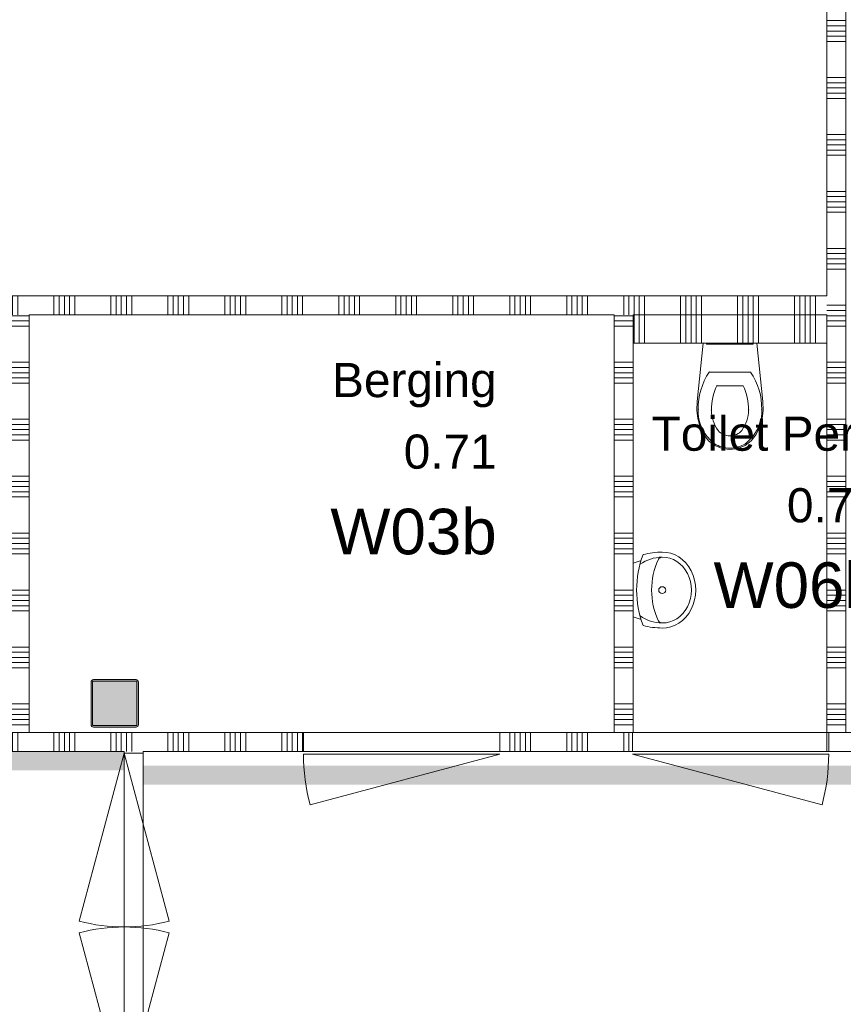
# Model space of a CAD drawing. Header units: millimetres. Extents: x -850 to 154668, y -80411 to 71019.
# Tile 217 of 236: x 77110 to 81447, y 15818 to 21005. Entities that reach past the tile are written whole.
import ezdxf
from ezdxf.enums import TextEntityAlignment as Align

# ---------------------------------------------------------------- set-up
doc = ezdxf.new("R2010")
doc.units = ezdxf.units.MM
doc.header["$MEASUREMENT"] = 0
doc.linetypes.add('B0103', pattern=[8750, 2500, -1250, 2500, -1250, 0, -1250])
for name, color, linetype in [('New_22 NC Binnenwanden', 7, 'Continuous'), ('New_22 NC Binnenwanden Deuren', 7, 'Continuous'), ('New_22 NC Binnenwanden Doorsnede-arcering', 7, 'Continuous'), ('New_22 NC Binnenwanden Laagscheidingslijnen', 7, 'Continuous'), ('New_22 NC Binnenwanden Ramen', 7, 'Continuous'), ('New_74 Sanitair', 7, 'Continuous'), ('New_Info Wandafwerking aanduiding', 7, 'Continuous'), ('New_Info Wandafwerking aanduiding Doorsnede-arcering', 7, 'Continuous'), ('New_Z Ruimtefuncties', 7, 'Continuous'), ('New_Z Ruimtefuncties Zone omranding', 7, 'Continuous'), ('New_Z Ruimtefuncties Zone tekst', 7, 'Continuous'), ('S-COLS-____-OTLN.RVT S', 7, 'Continuous'), ('S-COLS-____-OTLN.RVT S 2D arcering', 7, 'Continuous')]:
    doc.layers.add(name, color=color, linetype=linetype)
doc.styles.add('GENERATED_STYLE_1', font='arial.ttf')
doc.styles.add('GENERATED_STYLE_2', font='arial.ttf')

# ---------------------------------------------------------------- blocks, each defined once
blk = doc.blocks.new('Wall_460_1', base_point=(77660, 17150))
at = {"layer": 'New_Info Wandafwerking aanduiding Doorsnede-arcering', "linetype": 'Continuous', "lineweight": 0}
for points in [[(75260.1, 17150), (75160.1, 17050), (75260.1, 17050)], [(75260.1, 17150), (75160.1, 17150), (75160.1, 17050)], [(75260.1, 17050), (77660, 17050), (77660, 17150), (75260.1, 17150)]]:
    blk.add_hatch(color=1, dxfattribs=at).paths.add_polyline_path(points)
at = {"layer": 'New_Info Wandafwerking aanduiding', "color": 9, "linetype": 'Continuous', "lineweight": 0, "flags": 128}
for points in [[(75160.1, 17050), (75160.1, 17150)], [(77660, 17150), (77660, 17050)]]:
    blk.add_lwpolyline(points, dxfattribs=at)
blk = doc.blocks.new('Toilet 22_2')
at = {"layer": 'New_74 Sanitair', "color": 1, "linetype": 'Continuous', "lineweight": 0}
for p, q in [((-141, 0), (-173.3, -306.6)), ((141, 0), (-141, 0)), ((123, 0), (-123, 0)), ((-123, 0), (-123, -5)), ((123, -5), (123, 0)), ((173.3, -306.6), (141, 0)), ((-123, -5), (123, -5)), ((0, -151.4), (-108.9, -151.4)), ((108.9, -151.4), (0, -151.4)), ((0, -223.6), (-68.8, -223.6)), ((68.8, -223.6), (0, -223.6)), ((-173.3, -306.6), (-174.9, -351.8)), ((174.9, -351.8), (173.3, -306.6)), ((-174.9, -351.8), (-169.4, -396.7)), ((169.4, -396.7), (174.9, -351.8)), ((-169.4, -396.7), (-157, -440.3)), ((157, -440.3), (169.4, -396.7)), ((-157, -440.3), (-138, -481.3)), ((62.1, -459.7), (62.1, -459.7)), ((138, -481.3), (157, -440.3)), ((-138, -481.3), (-112.4, -513.9)), ((-112.4, -513.9), (-79.4, -538.8)), ((0, -487.5), (0, -487.5)), ((79.4, -538.8), (112.4, -513.9)), ((112.4, -513.9), (138, -481.3)), ((-79.4, -538.8), (-41, -554.6)), ((-41, -554.6), (0, -560)), ((0, -552.4), (0, -552.4)), ((0, -560), (41, -554.6)), ((41, -554.6), (79.4, -538.8)), ((81.1, -529), (81.1, -529))]:
    blk.add_line(p, q, dxfattribs=at)
for centre, major_axis, start_param, end_param in [((258.1, -339.4), (425.3, 0), 2.612188, 3.165208), ((-258.1, -339.4), (425.3, 0), 6.259569, 6.81259), ((264.5, -347.9), (362.2, 0), 2.738768, 3.154495), ((-264.5, -347.9), (362.2, 0), 6.270283, 6.68601), ((89.5, -360.8), (256.9, 0), 3.085861, 3.98645), ((134.9, -351.4), (232.6, 0), 3.144841, 3.702507), ((-134.9, -351.4), (232.6, 0), 5.722271, 6.279937), ((-89.5, -360.8), (256.9, 0), 5.438328, 6.338917), ((0.8, -419), (78.2, 0), 3.778693, 4.701998), ((-0.8, -419), (78.2, 0), 4.72278, 5.646085), ((0.8, -431.2), (138.5, 0), 4.079884, 4.706528), ((-0.8, -431.2), (138.5, 0), 4.71825, 5.344894)]:
    blk.add_ellipse(centre, major_axis=major_axis, ratio=0.875546, start_param=start_param, end_param=end_param, dxfattribs=at)
for p in [(108.9, -151.4), (68.8, -223.6), (-167, -348.2), (-97.7, -352), (97.7, -352), (167, -348.2), (-62.1, -459.7), (-81.1, -529)]:
    blk.add_point(p, dxfattribs=at)
blk = doc.blocks.new('Wasbak 2 22 KM_2')
at = {"layer": 'New_74 Sanitair', "color": 1, "linetype": 'Continuous', "lineweight": 0}
for p, q in [((-141.5, 0), (-155.4, -41.8)), ((141.5, 0), (-141.5, 0)), ((141.5, 0), (155.4, -41.8))]:
    blk.add_line(p, q, dxfattribs=at)
for centre, major_axis, ratio, start_param, end_param in [((0, -687.3), (0, 668.6), 0.891032, 5.964482, 6.601889), ((0, -157.1), (0, 194.5), 0.891032, 0.900825, 1.551564), ((0, -157.1), (0, 194.5), 0.891032, 4.731621, 5.38236), ((111.1, -153.4), (0, 349.1), 0.891032, 1.277244, 1.570796), ((0, -574.1), (0, 476.9), 0.891032, 5.889409, 6.676962), ((-111.1, -153.4), (0, 349.1), 0.891032, 4.712389, 5.005942), ((0, -156.3), (200, 0), 0.868622, 3.124925, 6.299853), ((0, -156.3), (173.3, 0), 0.868622, 3.122361, 6.302417), ((-153.3, -153.4), (0, 22.4), 0.891032, 0.507228, 1.570796), ((153.3, -153.4), (0, 22.4), 0.891032, 4.712389, 5.775958)]:
    blk.add_ellipse(centre, major_axis=major_axis, ratio=ratio, start_param=start_param, end_param=end_param, dxfattribs=at)
blk.add_ellipse((0, -153.4), major_axis=(0, 18.6), ratio=0.956229, dxfattribs=at)
blk = doc.blocks.new('Column 114[114]_1', base_point=(0.5, 3))
at = {"layer": 'S-COLS-____-OTLN.RVT S 2D arcering', "linetype": 'Continuous', "lineweight": 0, "true_color": 0x778488}
h = blk.add_hatch(color=8, dxfattribs=at)
h.paths.add_polyline_path([(77485.5, 17291), (77486.5, 17286), (77489.3, 17281.8), (77493.5, 17278.9), (77498.5, 17278), (77722.5, 17278), (77727.5, 17278.9), (77731.7, 17281.8), (77734.5, 17286), (77735.5, 17291), (77735.5, 17515), (77734.5, 17519.9), (77731.7, 17524.1), (77727.5, 17527), (77722.5, 17528), (77498.5, 17528), (77493.5, 17527), (77489.3, 17524.1), (77486.5, 17519.9), (77485.5, 17515)])
h.paths.add_polyline_path([(77722.5, 17286), (77498.5, 17286), (77496.6, 17286.3), (77495, 17287.4), (77493.9, 17289), (77493.5, 17291), (77493.5, 17515), (77493.9, 17516.9), (77495, 17518.5), (77496.6, 17519.6), (77498.5, 17520), (77722.5, 17520), (77724.4, 17519.6), (77726.1, 17518.5), (77727.1, 17516.9), (77727.5, 17515), (77727.5, 17291), (77727.1, 17289), (77726.1, 17287.4), (77724.4, 17286.3)], flags=0)
blk.add_hatch(color=8, dxfattribs=at).paths.add_polyline_path([(77722.5, 17520), (77498.5, 17520), (77496.6, 17519.6), (77495, 17518.5), (77493.9, 17516.9), (77493.5, 17515), (77493.5, 17291), (77493.9, 17289), (77495, 17287.4), (77496.6, 17286.3), (77498.5, 17286), (77722.5, 17286), (77724.4, 17286.3), (77726.1, 17287.4), (77727.1, 17289), (77727.5, 17291), (77727.5, 17515), (77727.1, 17516.9), (77726.1, 17518.5), (77724.4, 17519.6)])
at = {"layer": 'S-COLS-____-OTLN.RVT S', "color": 1, "linetype": 'Continuous', "lineweight": 0}
for p, q in [((77486.5, 17519.9), (77485.5, 17515)), ((77485.5, 17515), (77485.5, 17291)), ((77489.3, 17524.1), (77486.5, 17519.9)), ((77493.5, 17527), (77489.3, 17524.1)), ((77498.5, 17528), (77493.5, 17527)), ((77493.5, 17515), (77493.9, 17516.9)), ((77493.5, 17291), (77493.5, 17515)), ((77493.9, 17516.9), (77495, 17518.5)), ((77495, 17518.5), (77496.6, 17519.6)), ((77496.6, 17519.6), (77498.5, 17520)), ((77722.5, 17528), (77498.5, 17528)), ((77498.5, 17520), (77722.5, 17520)), ((77727.5, 17527), (77722.5, 17528)), ((77722.5, 17520), (77724.4, 17519.6)), ((77724.4, 17519.6), (77726.1, 17518.5)), ((77726.1, 17518.5), (77727.1, 17516.9)), ((77727.1, 17516.9), (77727.5, 17515)), ((77731.7, 17524.1), (77727.5, 17527)), ((77727.5, 17515), (77727.5, 17291)), ((77734.5, 17519.9), (77731.7, 17524.1)), ((77735.5, 17515), (77734.5, 17519.9)), ((77735.5, 17291), (77735.5, 17515)), ((77485.5, 17291), (77486.5, 17286)), ((77486.5, 17286), (77489.3, 17281.8)), ((77489.3, 17281.8), (77493.5, 17278.9)), ((77493.9, 17289), (77493.5, 17291)), ((77493.5, 17278.9), (77498.5, 17278)), ((77495, 17287.4), (77493.9, 17289)), ((77496.6, 17286.3), (77495, 17287.4)), ((77498.5, 17286), (77496.6, 17286.3)), ((77722.5, 17286), (77498.5, 17286)), ((77498.5, 17278), (77722.5, 17278)), ((77724.4, 17286.3), (77722.5, 17286)), ((77722.5, 17278), (77727.5, 17278.9)), ((77726.1, 17287.4), (77724.4, 17286.3)), ((77727.1, 17289), (77726.1, 17287.4)), ((77727.5, 17291), (77727.1, 17289)), ((77727.5, 17278.9), (77731.7, 17281.8)), ((77731.7, 17281.8), (77734.5, 17286)), ((77734.5, 17286), (77735.5, 17291))]:
    blk.add_line(p, q, dxfattribs=at)
blk = doc.blocks.new('*X2447')
at = {"layer": 'New_22 NC Binnenwanden Doorsnede-arcering', "color": 254, "linetype": 'Continuous', "lineweight": 0, "true_color": 0xe9ebeb}
for p, q in [((76445.1, 17150), (76445.1, 17250)), ((76472.6, 17150), (76472.6, 17250)), ((76500, 17150), (76500, 17250)), ((76690.3, 17150), (76690.3, 17250)), ((76717.7, 17150), (76717.7, 17250)), ((76745.1, 17150), (76745.1, 17250)), ((76772.6, 17150), (76772.6, 17250)), ((76800, 17150), (76800, 17250)), ((76990.3, 17150), (76990.3, 17250)), ((77017.7, 17150), (77017.7, 17250)), ((77045.1, 17150), (77045.1, 17250)), ((77072.6, 17150), (77072.6, 17250)), ((77100, 17150), (77100, 17250)), ((77290.3, 17150), (77290.3, 17250)), ((77317.7, 17150), (77317.7, 17250)), ((77345.1, 17150), (77345.1, 17250)), ((77372.6, 17150), (77372.6, 17250)), ((77400, 17150), (77400, 17250)), ((77590.3, 17150), (77590.3, 17250)), ((77617.7, 17150), (77617.7, 17250)), ((77645.1, 17150), (77645.1, 17250)), ((77672.6, 17150), (77672.6, 17250)), ((77700, 17150), (77700, 17250)), ((77890.3, 17150), (77890.3, 17250)), ((77917.7, 17150), (77917.7, 17250)), ((77945.1, 17150), (77945.1, 17250)), ((77972.6, 17150), (77972.6, 17250)), ((78000, 17150), (78000, 17250)), ((78190.3, 17150), (78190.3, 17250)), ((78217.7, 17150), (78217.7, 17250)), ((78245.1, 17150), (78245.1, 17250)), ((78272.6, 17150), (78272.6, 17250)), ((78300, 17150), (78300, 17250)), ((78490.3, 17150), (78490.3, 17250)), ((78517.7, 17150), (78517.7, 17250)), ((78545.1, 17150), (78545.1, 17250)), ((78572.6, 17150), (78572.6, 17250)), ((78600, 17150), (78600, 17250))]:
    blk.add_line(p, q, dxfattribs=at)
blk = doc.blocks.new('*X2448')
at = {"layer": 'New_22 NC Binnenwanden Doorsnede-arcering', "color": 254, "linetype": 'Continuous', "lineweight": 0, "true_color": 0xe9ebeb}
for p, q in [((79690.3, 17150), (79690.3, 17250)), ((79717.7, 17150), (79717.7, 17250)), ((79745.1, 17150), (79745.1, 17250)), ((79772.6, 17150), (79772.6, 17250)), ((79800, 17150), (79800, 17250)), ((79990.3, 17150), (79990.3, 17250)), ((80017.7, 17150), (80017.7, 17250)), ((80045.1, 17150), (80045.1, 17250)), ((80072.6, 17150), (80072.6, 17250)), ((80100, 17150), (80100, 17250)), ((80290.3, 17150), (80290.3, 17250)), ((80317.7, 17150), (80317.7, 17250))]:
    blk.add_line(p, q, dxfattribs=at)
blk = doc.blocks.new('D1 22')
at = {"layer": 'New_22 NC Binnenwanden Deuren', "color": 1, "linetype": 'Continuous', "lineweight": 0}
for q in [(-481.8, 267.6), (-517, 0)]:
    blk.add_line((517, 0), q, dxfattribs=at)
at = {"layer": 'New_22 NC Binnenwanden Deuren', "color": 7, "linetype": 'Continuous', "lineweight": 0}
for p, q in [((-517, -25), (-517, -125)), ((-517, -25), (-517, -125)), ((517, -25), (517, -125)), ((517, -25), (517, -125))]:
    blk.add_line(p, q, dxfattribs=at)
at = {"layer": 'New_22 NC Binnenwanden Deuren', "color": 1, "linetype": 'Continuous', "lineweight": 0}
blk.add_arc((517, 0), 1034, 165, 180, dxfattribs=at)
blk = doc.blocks.new('D1 22_3')
at = {"layer": 'New_22 NC Binnenwanden Deuren', "color": 1, "linetype": 'Continuous', "lineweight": 0}
for q in [(-481.8, 267.6), (-517, 0)]:
    blk.add_line((517, 0), q, dxfattribs=at)
at = {"layer": 'New_22 NC Binnenwanden Deuren', "color": 7, "linetype": 'Continuous', "lineweight": 0}
for p, q in [((-517, -114), (-517, -14)), ((-517, -114), (-517, -14)), ((517, -114), (517, -14)), ((517, -114), (517, -14))]:
    blk.add_line(p, q, dxfattribs=at)
at = {"layer": 'New_22 NC Binnenwanden Deuren', "color": 1, "linetype": 'Continuous', "lineweight": 0}
blk.add_arc((517, 0), 1034, 165, 180, dxfattribs=at)
blk = doc.blocks.new('Wall_485_1', base_point=(75260.1, 17250))
at = {"layer": 'New_22 NC Binnenwanden', "color": 8, "linetype": 'Continuous', "lineweight": 0, "true_color": 0x778488}
for p, q in [((75400.1, 17150), (75400.1, 17250)), ((76434.1, 17150), (76434.1, 17250)), ((78604, 17250), (78604, 17150)), ((79638, 17250), (79638, 17150)), ((80336, 17250), (80336, 17150)), ((81370, 17250), (81370, 17150))]:
    blk.add_line(p, q, dxfattribs=at)
at = {"layer": 'New_22 NC Binnenwanden', "color": 8, "linetype": 'Continuous', "lineweight": 0, "true_color": 0x778488, "flags": 128}
for points in [[(75400.1, 17250), (75360.1, 17250)], [(78604, 17250), (76434.1, 17250)], [(80336, 17250), (79638, 17250)], [(75360.1, 17150), (75400.1, 17150)], [(76434.1, 17150), (77660, 17150)], [(77760, 17150), (78604, 17150)], [(79638, 17150), (80336, 17150)]]:
    blk.add_lwpolyline(points, dxfattribs=at)
at = {"layer": 'New_22 NC Binnenwanden', "color": 8, "lineweight": 0, "true_color": 0x778488}
for name in ['*X2447', '*X2448']:
    blk.add_blockref(name, (0, 0), dxfattribs=at)
at = {"layer": 'New_22 NC Binnenwanden Deuren', "color": 1, "linetype": 'Continuous', "lineweight": 0, "zscale": 1000, "rotation": 180}
for name, p in [('D1 22', (75917.1, 17125)), ('D1 22_3', (80853, 17136))]:
    blk.add_blockref(name, p, dxfattribs=at)
at = {"layer": 'New_22 NC Binnenwanden Deuren', "color": 1, "linetype": 'Continuous', "lineweight": 0, "xscale": -1, "zscale": 1000, "rotation": 180}
blk.add_blockref('D1 22_3', (79121, 17136), dxfattribs=at)
blk = doc.blocks.new('*X2453')
at = {"layer": 'New_22 NC Binnenwanden Doorsnede-arcering', "color": 254, "linetype": 'Continuous', "lineweight": 0, "true_color": 0xe9ebeb}
for p, q in [((75490.3, 19450), (75490.3, 19550)), ((75517.7, 19450), (75517.7, 19550)), ((75545.1, 19450), (75545.1, 19550)), ((75572.6, 19450), (75572.6, 19550)), ((75600, 19450), (75600, 19550)), ((75790.3, 19450), (75790.3, 19550)), ((75817.7, 19450), (75817.7, 19550)), ((75845.1, 19450), (75845.1, 19550)), ((75872.6, 19450), (75872.6, 19550)), ((75900, 19450), (75900, 19550)), ((76090.3, 19450), (76090.3, 19550)), ((76117.7, 19450), (76117.7, 19550)), ((76145.1, 19450), (76145.1, 19550)), ((76172.6, 19450), (76172.6, 19550)), ((76200, 19450), (76200, 19550)), ((76390.3, 19450), (76390.3, 19550)), ((76417.7, 19450), (76417.7, 19550)), ((76445.1, 19450), (76445.1, 19550)), ((76472.6, 19450), (76472.6, 19550)), ((76500, 19450), (76500, 19550)), ((76690.3, 19450), (76690.3, 19550)), ((76717.7, 19450), (76717.7, 19550)), ((76745.1, 19450), (76745.1, 19550)), ((76772.6, 19450), (76772.6, 19550)), ((76800, 19450), (76800, 19550)), ((76990.3, 19450), (76990.3, 19550)), ((77017.7, 19450), (77017.7, 19550)), ((77045.1, 19450), (77045.1, 19550)), ((77072.6, 19450), (77072.6, 19550)), ((77100, 19450), (77100, 19550)), ((77290.3, 19450), (77290.3, 19550)), ((77317.7, 19450), (77317.7, 19550)), ((77345.1, 19450), (77345.1, 19550)), ((77372.6, 19450), (77372.6, 19550)), ((77400, 19450), (77400, 19550)), ((77590.3, 19450), (77590.3, 19550)), ((77617.7, 19450), (77617.7, 19550)), ((77645.1, 19450), (77645.1, 19550)), ((77672.6, 19450), (77672.6, 19550)), ((77700, 19450), (77700, 19550)), ((77890.3, 19450), (77890.3, 19550)), ((77917.7, 19450), (77917.7, 19550)), ((77945.1, 19450), (77945.1, 19550)), ((77972.6, 19450), (77972.6, 19550)), ((78000, 19450), (78000, 19550)), ((78190.3, 19450), (78190.3, 19550)), ((78217.7, 19450), (78217.7, 19550)), ((78245.1, 19450), (78245.1, 19550)), ((78272.6, 19450), (78272.6, 19550)), ((78300, 19450), (78300, 19550)), ((78490.3, 19450), (78490.3, 19550)), ((78517.7, 19450), (78517.7, 19550)), ((78545.1, 19450), (78545.1, 19550)), ((78572.6, 19450), (78572.6, 19550)), ((78600, 19450), (78600, 19550)), ((78790.3, 19450), (78790.3, 19550)), ((78817.7, 19450), (78817.7, 19550)), ((78845.1, 19450), (78845.1, 19550)), ((78872.6, 19450), (78872.6, 19550)), ((78900, 19450), (78900, 19550)), ((79090.3, 19450), (79090.3, 19550)), ((79117.7, 19450), (79117.7, 19550)), ((79145.1, 19450), (79145.1, 19550)), ((79172.6, 19450), (79172.6, 19550)), ((79200, 19450), (79200, 19550)), ((79390.3, 19450), (79390.3, 19550)), ((79417.7, 19450), (79417.7, 19550)), ((79445.1, 19450), (79445.1, 19550)), ((79472.6, 19450), (79472.6, 19550)), ((79500, 19450), (79500, 19550)), ((79690.3, 19450), (79690.3, 19550)), ((79717.7, 19450), (79717.7, 19550)), ((79745.1, 19450), (79745.1, 19550)), ((79772.6, 19450), (79772.6, 19550)), ((79800, 19450), (79800, 19550)), ((79990.3, 19450), (79990.3, 19550)), ((80017.7, 19450), (80017.7, 19550)), ((80045.1, 19450), (80045.1, 19550)), ((80072.6, 19450), (80072.6, 19550)), ((80100, 19450), (80100, 19550)), ((80290.3, 19450), (80290.3, 19550)), ((80317.7, 19450), (80317.7, 19550)), ((80345.1, 19450), (80345.1, 19550)), ((80372.6, 19450), (80372.6, 19550)), ((80400, 19450), (80400, 19550)), ((80590.3, 19450), (80590.3, 19550)), ((80617.7, 19450), (80617.7, 19550)), ((80645.1, 19450), (80645.1, 19550)), ((80672.6, 19450), (80672.6, 19550)), ((80700, 19450), (80700, 19550)), ((80890.3, 19450), (80890.3, 19550)), ((80917.7, 19450), (80917.7, 19550)), ((80945.1, 19450), (80945.1, 19550)), ((80972.6, 19450), (80972.6, 19550)), ((81000, 19450), (81000, 19550)), ((81190.3, 19450), (81190.3, 19550)), ((81217.7, 19450), (81217.7, 19550)), ((81245.1, 19450), (81245.1, 19550)), ((81272.6, 19450), (81272.6, 19550)), ((81300, 19450), (81300, 19550))]:
    blk.add_line(p, q, dxfattribs=at)
blk = doc.blocks.new('Wall_486_1', base_point=(81360, 19500))
at = {"layer": 'New_22 NC Binnenwanden', "color": 8, "linetype": 'Continuous', "lineweight": 0, "true_color": 0x778488, "flags": 128}
for points in [[(81360, 19550), (75360.1, 19550)], [(75360.1, 19550), (75360.1, 19450)], [(75360.1, 19450), (77060.1, 19450)], [(77160.1, 19450), (80240, 19450)], [(80340, 19450), (81360, 19450)]]:
    blk.add_lwpolyline(points, dxfattribs=at)
at = {"layer": 'New_22 NC Binnenwanden', "color": 8, "lineweight": 0, "true_color": 0x778488}
blk.add_blockref('*X2453', (0, 0), dxfattribs=at)
blk = doc.blocks.new('*X2465')
at = {"layer": 'New_22 NC Binnenwanden Doorsnede-arcering', "color": 254, "linetype": 'Continuous', "lineweight": 0, "true_color": 0xe9ebeb}
for p, q in [((77160.1, 19445.1), (77060.1, 19445.1)), ((77160.1, 19417.7), (77060.1, 19417.7)), ((77160.1, 19390.3), (77060.1, 19390.3)), ((77160.1, 19200), (77060.1, 19200)), ((77160.1, 19172.6), (77060.1, 19172.6)), ((77160.1, 19145.1), (77060.1, 19145.1)), ((77160.1, 19117.7), (77060.1, 19117.7)), ((77160.1, 19090.3), (77060.1, 19090.3)), ((77160.1, 18900), (77060.1, 18900)), ((77160.1, 18872.6), (77060.1, 18872.6)), ((77160.1, 18845.1), (77060.1, 18845.1)), ((77160.1, 18817.7), (77060.1, 18817.7)), ((77160.1, 18790.3), (77060.1, 18790.3)), ((77160.1, 18600), (77060.1, 18600)), ((77160.1, 18572.6), (77060.1, 18572.6)), ((77160.1, 18545.1), (77060.1, 18545.1)), ((77160.1, 18517.7), (77060.1, 18517.7)), ((77160.1, 18490.3), (77060.1, 18490.3)), ((77160.1, 18300), (77060.1, 18300)), ((77160.1, 18272.6), (77060.1, 18272.6)), ((77160.1, 18245.1), (77060.1, 18245.1)), ((77160.1, 18217.7), (77060.1, 18217.7)), ((77160.1, 18190.3), (77060.1, 18190.3)), ((77160.1, 18000), (77060.1, 18000)), ((77160.1, 17972.6), (77060.1, 17972.6)), ((77160.1, 17945.1), (77060.1, 17945.1)), ((77160.1, 17917.7), (77060.1, 17917.7)), ((77160.1, 17890.3), (77060.1, 17890.3)), ((77160.1, 17700), (77060.1, 17700)), ((77160.1, 17672.6), (77060.1, 17672.6)), ((77160.1, 17645.1), (77060.1, 17645.1)), ((77160.1, 17617.7), (77060.1, 17617.7)), ((77160.1, 17590.3), (77060.1, 17590.3)), ((77160.1, 17400), (77060.1, 17400)), ((77160.1, 17372.6), (77060.1, 17372.6)), ((77160.1, 17345.1), (77060.1, 17345.1)), ((77160.1, 17317.7), (77060.1, 17317.7)), ((77160.1, 17290.3), (77060.1, 17290.3))]:
    blk.add_line(p, q, dxfattribs=at)
blk = doc.blocks.new('Wall_489_1', base_point=(77160.1, 19500))
at = {"layer": 'New_22 NC Binnenwanden', "color": 8, "linetype": 'Continuous', "lineweight": 0, "true_color": 0x778488, "flags": 128}
for points in [[(77060.1, 19450), (77060.1, 17250)], [(77160.1, 17250), (77160.1, 19450)], [(77060.1, 17250), (77160.1, 17250)]]:
    blk.add_lwpolyline(points, dxfattribs=at)
at = {"layer": 'New_22 NC Binnenwanden', "color": 8, "lineweight": 0, "true_color": 0x778488}
blk.add_blockref('*X2465', (0, 0), dxfattribs=at)
blk = doc.blocks.new('*X2598')
at = {"layer": 'New_22 NC Binnenwanden Doorsnede-arcering', "color": 254, "linetype": 'Continuous', "lineweight": 0, "true_color": 0xe9ebeb}
for p, q in [((77747.1, 15300), (77660, 15300)), ((77747.1, 15272.6), (77660, 15272.6)), ((77760, 15300), (77747.1, 15300)), ((77760, 15272.6), (77747.1, 15272.6))]:
    blk.add_line(p, q, dxfattribs=at)
blk = doc.blocks.new('D2 22_7')
at = {"layer": 'New_22 NC Binnenwanden Deuren', "color": 1, "linetype": 'Continuous', "lineweight": 0}
for p, q in [((-915, 0), (-31.2, 236.8)), ((915, 0), (31.2, 236.8)), ((-915, 0), (0, 0)), ((915, 0), (0, 0))]:
    blk.add_line(p, q, dxfattribs=at)
at = {"layer": 'New_22 NC Binnenwanden Deuren', "color": 1, "linetype": 'B0103', "lineweight": 0}
for p, q in [((-915, 0), (-31.2, -236.8)), ((-915, 0), (0, 0)), ((915, 0), (0, 0)), ((915, 0), (31.2, -236.8))]:
    blk.add_line(p, q, dxfattribs=at)
at = {"layer": 'New_22 NC Binnenwanden Deuren', "color": 7, "linetype": 'Continuous', "lineweight": 0}
for p, q in [((-915, -100), (-915, 0)), ((-915, -100), (-915, 0)), ((915, -100), (915, 0)), ((915, -100), (915, 0))]:
    blk.add_line(p, q, dxfattribs=at)
at = {"layer": 'New_22 NC Binnenwanden Deuren', "color": 1, "linetype": 'Continuous', "lineweight": 0}
for centre, start, end in [((-915, 0), 0, 15), ((915, 0), 165, 180), ((-915, 0), 345, 0), ((915, 0), 180, 195)]:
    blk.add_arc(centre, 915, start, end, dxfattribs=at)
blk = doc.blocks.new('Wall_519_1', base_point=(77710, 15249.9))
at = {"layer": 'New_22 NC Binnenwanden', "color": 8, "linetype": 'Continuous', "lineweight": 0, "true_color": 0x778488}
for p, q in [((77760, 17140), (77660, 17140)), ((77760, 15310), (77660, 15310))]:
    blk.add_line(p, q, dxfattribs=at)
at = {"layer": 'New_22 NC Binnenwanden', "color": 8, "linetype": 'Continuous', "lineweight": 0, "true_color": 0x778488, "flags": 128}
for points in [[(77660, 17150), (77660, 17140)], [(77760, 17140), (77760, 17150)], [(77660, 15310), (77660, 15249.9)], [(77760, 15249.9), (77760, 15310)], [(77660, 15249.9), (77760, 15249.9)]]:
    blk.add_lwpolyline(points, dxfattribs=at)
at = {"layer": 'New_22 NC Binnenwanden', "color": 8, "lineweight": 0, "true_color": 0x778488}
blk.add_blockref('*X2598', (0, 0), dxfattribs=at)
at = {"layer": 'New_22 NC Binnenwanden Deuren', "color": 1, "linetype": 'Continuous', "lineweight": 0, "zscale": 1000, "rotation": 90}
blk.add_blockref('D2 22_7', (77660, 16225), dxfattribs=at)
blk = doc.blocks.new('*X2617')
at = {"layer": 'New_22 NC Binnenwanden Doorsnede-arcering', "color": 254, "linetype": 'Continuous', "lineweight": 0, "true_color": 0xe9ebeb}
for p, q in [((81460, 21300), (81360, 21300)), ((81460, 21272.6), (81360, 21272.6)), ((81460, 21245.1), (81360, 21245.1)), ((81460, 21217.7), (81360, 21217.7)), ((81460, 21190.3), (81360, 21190.3)), ((81460, 21000), (81360, 21000)), ((81460, 20972.6), (81360, 20972.6)), ((81460, 20945.1), (81360, 20945.1)), ((81460, 20917.7), (81360, 20917.7)), ((81460, 20890.3), (81360, 20890.3)), ((81460, 20700), (81360, 20700)), ((81460, 20672.6), (81360, 20672.6)), ((81460, 20645.1), (81360, 20645.1)), ((81460, 20617.7), (81360, 20617.7)), ((81460, 20590.3), (81360, 20590.3)), ((81460, 20400), (81360, 20400)), ((81460, 20372.6), (81360, 20372.6)), ((81460, 20345.1), (81360, 20345.1)), ((81460, 20317.7), (81360, 20317.7)), ((81460, 20290.3), (81360, 20290.3)), ((81460, 20100), (81360, 20100)), ((81460, 20072.6), (81360, 20072.6)), ((81460, 20045.1), (81360, 20045.1)), ((81460, 20017.7), (81360, 20017.7)), ((81460, 19990.3), (81360, 19990.3)), ((81460, 19800), (81360, 19800)), ((81460, 19772.6), (81360, 19772.6)), ((81460, 19745.1), (81360, 19745.1)), ((81460, 19717.7), (81360, 19717.7)), ((81460, 19690.3), (81360, 19690.3)), ((81460, 19500), (81360, 19500)), ((81460, 19472.6), (81360, 19472.6)), ((81460, 19445.1), (81360, 19445.1)), ((81460, 19417.7), (81360, 19417.7)), ((81460, 19390.3), (81360, 19390.3)), ((81460, 19200), (81360, 19200)), ((81460, 19172.6), (81360, 19172.6)), ((81460, 19145.1), (81360, 19145.1)), ((81460, 19117.7), (81360, 19117.7)), ((81460, 19090.3), (81360, 19090.3)), ((81460, 18900), (81360, 18900)), ((81460, 18872.6), (81360, 18872.6)), ((81460, 18845.1), (81360, 18845.1)), ((81460, 18817.7), (81360, 18817.7)), ((81460, 18790.3), (81360, 18790.3)), ((81460, 18600), (81360, 18600)), ((81460, 18572.6), (81360, 18572.6)), ((81460, 18545.1), (81360, 18545.1)), ((81460, 18517.7), (81360, 18517.7)), ((81460, 18490.3), (81360, 18490.3)), ((81460, 18300), (81360, 18300)), ((81460, 18272.6), (81360, 18272.6)), ((81460, 18245.1), (81360, 18245.1)), ((81460, 18217.7), (81360, 18217.7)), ((81460, 18190.3), (81360, 18190.3)), ((81460, 18000), (81360, 18000)), ((81460, 17972.6), (81360, 17972.6)), ((81460, 17945.1), (81360, 17945.1)), ((81460, 17917.7), (81360, 17917.7)), ((81460, 17890.3), (81360, 17890.3)), ((81460, 17700), (81360, 17700)), ((81460, 17672.6), (81360, 17672.6)), ((81460, 17645.1), (81360, 17645.1)), ((81460, 17617.7), (81360, 17617.7)), ((81460, 17590.3), (81360, 17590.3)), ((81460, 17400), (81360, 17400)), ((81460, 17372.6), (81360, 17372.6)), ((81460, 17345.1), (81360, 17345.1)), ((81460, 17317.7), (81360, 17317.7)), ((81460, 17290.3), (81360, 17290.3))]:
    blk.add_line(p, q, dxfattribs=at)
blk = doc.blocks.new('Wall_526_1', base_point=(81360, 17250))
at = {"layer": 'New_22 NC Binnenwanden', "color": 8, "linetype": 'Continuous', "lineweight": 0, "true_color": 0x778488, "flags": 128}
for points in [[(81360, 21400), (81360, 19550)], [(81460, 17250), (81460, 21400)], [(81360, 19450), (81360, 17250)]]:
    blk.add_lwpolyline(points, dxfattribs=at)
at = {"layer": 'New_22 NC Binnenwanden Laagscheidingslijnen', "color": 8, "linetype": 'Continuous', "lineweight": 0, "true_color": 0x778488}
for p, q in [((81460, 21400), (81360, 21400)), ((81460, 17250), (81360, 17250))]:
    blk.add_line(p, q, dxfattribs=at)
at = {"layer": 'New_22 NC Binnenwanden', "color": 8, "lineweight": 0, "true_color": 0x778488}
blk.add_blockref('*X2617', (0, 0), dxfattribs=at)
blk = doc.blocks.new('*X2619')
at = {"layer": 'New_22 NC Binnenwanden Doorsnede-arcering', "color": 254, "linetype": 'Continuous', "lineweight": 0, "true_color": 0xe9ebeb}
for p, q in [((80243.6, 19445.1), (80240, 19445.1)), ((80243.6, 19417.7), (80240, 19417.7)), ((80340, 19445.1), (80243.6, 19445.1)), ((80340, 19417.7), (80243.6, 19417.7)), ((80243.6, 19390.3), (80240, 19390.3)), ((80340, 19390.3), (80243.6, 19390.3)), ((80243.6, 19200), (80240, 19200)), ((80340, 19200), (80243.6, 19200)), ((80243.6, 19172.6), (80240, 19172.6)), ((80243.6, 19145.1), (80240, 19145.1)), ((80340, 19172.6), (80243.6, 19172.6)), ((80340, 19145.1), (80243.6, 19145.1)), ((80243.6, 19117.7), (80240, 19117.7)), ((80243.6, 19090.3), (80240, 19090.3)), ((80340, 19117.7), (80243.6, 19117.7)), ((80340, 19090.3), (80243.6, 19090.3)), ((80243.6, 18900), (80240, 18900)), ((80340, 18900), (80243.6, 18900)), ((80243.6, 18872.6), (80240, 18872.6)), ((80243.6, 18845.1), (80240, 18845.1)), ((80340, 18872.6), (80243.6, 18872.6)), ((80340, 18845.1), (80243.6, 18845.1)), ((80243.6, 18817.7), (80240, 18817.7)), ((80243.6, 18790.3), (80240, 18790.3)), ((80340, 18817.7), (80243.6, 18817.7)), ((80340, 18790.3), (80243.6, 18790.3)), ((80243.6, 18600), (80240, 18600)), ((80243.6, 18572.6), (80240, 18572.6)), ((80340, 18600), (80243.6, 18600)), ((80340, 18572.6), (80243.6, 18572.6)), ((80243.6, 18545.1), (80240, 18545.1)), ((80243.6, 18517.7), (80240, 18517.7)), ((80340, 18545.1), (80243.6, 18545.1)), ((80340, 18517.7), (80243.6, 18517.7)), ((80243.6, 18490.3), (80240, 18490.3)), ((80340, 18490.3), (80243.6, 18490.3)), ((80243.6, 18300), (80240, 18300)), ((80243.6, 18272.6), (80240, 18272.6)), ((80340, 18300), (80243.6, 18300)), ((80340, 18272.6), (80243.6, 18272.6)), ((80243.6, 18245.1), (80240, 18245.1)), ((80243.6, 18217.7), (80240, 18217.7)), ((80340, 18245.1), (80243.6, 18245.1)), ((80340, 18217.7), (80243.6, 18217.7)), ((80243.6, 18190.3), (80240, 18190.3)), ((80340, 18190.3), (80243.6, 18190.3)), ((80243.6, 18000), (80240, 18000)), ((80340, 18000), (80243.6, 18000)), ((80243.6, 17972.6), (80240, 17972.6)), ((80340, 17972.6), (80243.6, 17972.6)), ((80243.6, 17945.1), (80240, 17945.1)), ((80243.6, 17917.7), (80240, 17917.7)), ((80340, 17945.1), (80243.6, 17945.1)), ((80340, 17917.7), (80243.6, 17917.7)), ((80243.6, 17890.3), (80240, 17890.3)), ((80340, 17890.3), (80243.6, 17890.3)), ((80243.6, 17700), (80240, 17700)), ((80340, 17700), (80243.6, 17700)), ((80243.6, 17672.6), (80240, 17672.6)), ((80243.6, 17645.1), (80240, 17645.1)), ((80340, 17672.6), (80243.6, 17672.6)), ((80340, 17645.1), (80243.6, 17645.1)), ((80243.6, 17617.7), (80240, 17617.7)), ((80243.6, 17590.3), (80240, 17590.3)), ((80340, 17617.7), (80243.6, 17617.7)), ((80340, 17590.3), (80243.6, 17590.3)), ((80243.6, 17400), (80240, 17400)), ((80340, 17400), (80243.6, 17400)), ((80243.6, 17372.6), (80240, 17372.6)), ((80243.6, 17345.1), (80240, 17345.1)), ((80340, 17372.6), (80243.6, 17372.6)), ((80340, 17345.1), (80243.6, 17345.1)), ((80243.6, 17317.7), (80240, 17317.7)), ((80243.6, 17290.3), (80240, 17290.3)), ((80340, 17317.7), (80243.6, 17317.7)), ((80340, 17290.3), (80243.6, 17290.3))]:
    blk.add_line(p, q, dxfattribs=at)
blk = doc.blocks.new('Wall_527_1', base_point=(80340, 19500))
at = {"layer": 'New_22 NC Binnenwanden', "color": 8, "linetype": 'Continuous', "lineweight": 0, "true_color": 0x778488, "flags": 128}
for points in [[(80240, 19450), (80240, 17250)], [(80340, 17250), (80340, 19450)], [(80240, 17250), (80340, 17250)]]:
    blk.add_lwpolyline(points, dxfattribs=at)
at = {"layer": 'New_22 NC Binnenwanden', "color": 8, "lineweight": 0, "true_color": 0x778488}
blk.add_blockref('*X2619', (0, 0), dxfattribs=at)
blk = doc.blocks.new('*X2762')
at = {"layer": 'New_22 NC Binnenwanden Doorsnede-arcering', "color": 254, "linetype": 'Continuous', "lineweight": 0, "true_color": 0xe9ebeb}
for p, q in [((81490.3, 17150), (81490.3, 17250)), ((81517.7, 17150), (81517.7, 17250)), ((81545.1, 17150), (81545.1, 17250)), ((81572.6, 17150), (81572.6, 17250)), ((81600, 17150), (81600, 17250)), ((81790.3, 17150), (81790.3, 17250)), ((81817.7, 17150), (81817.7, 17250)), ((81845.1, 17150), (81845.1, 17250)), ((81872.6, 17150), (81872.6, 17250)), ((81900, 17150), (81900, 17250))]:
    blk.add_line(p, q, dxfattribs=at)
blk = doc.blocks.new('*X2763')
at = {"layer": 'New_22 NC Binnenwanden Doorsnede-arcering', "color": 254, "linetype": 'Continuous', "lineweight": 0, "true_color": 0xe9ebeb}
for p, q in [((83590.3, 17150), (83590.3, 17250)), ((83617.7, 17150), (83617.7, 17250)), ((83645.1, 17150), (83645.1, 17250)), ((83672.6, 17150), (83672.6, 17250)), ((83700, 17150), (83700, 17250)), ((83890.3, 17150), (83890.3, 17250)), ((83917.7, 17150), (83917.7, 17250)), ((83945.1, 17150), (83945.1, 17250)), ((83972.6, 17150), (83972.6, 17250)), ((84000, 17150), (84000, 17250)), ((84190.3, 17150), (84190.3, 17250)), ((84217.7, 17150), (84217.7, 17250)), ((84245.1, 17150), (84245.1, 17250)), ((84272.6, 17150), (84272.6, 17250)), ((84300, 17150), (84300, 17250))]:
    blk.add_line(p, q, dxfattribs=at)
blk = doc.blocks.new('*X2764')
at = {"layer": 'New_22 NC Binnenwanden Doorsnede-arcering', "color": 254, "linetype": 'Continuous', "lineweight": 0, "true_color": 0xe9ebeb}
for p, q in [((85472.6, 17150), (85472.6, 17250)), ((85500, 17150), (85500, 17250)), ((85690.3, 17150), (85690.3, 17250)), ((85717.7, 17150), (85717.7, 17250)), ((85745.1, 17150), (85745.1, 17250)), ((85772.6, 17150), (85772.6, 17250)), ((85800, 17150), (85800, 17250)), ((85990.3, 17150), (85990.3, 17250)), ((86017.7, 17150), (86017.7, 17250)), ((86045.1, 17150), (86045.1, 17250)), ((86072.6, 17150), (86072.6, 17250)), ((86100, 17150), (86100, 17250))]:
    blk.add_line(p, q, dxfattribs=at)
blk = doc.blocks.new('*X2765')
at = {"layer": 'New_22 NC Binnenwanden Doorsnede-arcering', "color": 254, "linetype": 'Continuous', "lineweight": 0, "true_color": 0xe9ebeb}
for p, q in [((87190.3, 17150), (87190.3, 17250)), ((87217.7, 17150), (87217.7, 17250)), ((87245.1, 17150), (87245.1, 17250)), ((87272.6, 17150), (87272.6, 17250)), ((87300, 17150), (87300, 17250)), ((87490.3, 17150), (87490.3, 17250)), ((87517.7, 17150), (87517.7, 17250)), ((87545.1, 17150), (87545.1, 17250)), ((87572.6, 17150), (87572.6, 17250)), ((87600, 17150), (87600, 17250))]:
    blk.add_line(p, q, dxfattribs=at)
blk = doc.blocks.new('R1 22_15')
at = {"layer": 'New_22 NC Binnenwanden Ramen', "color": 1, "linetype": 'Continuous', "lineweight": 0}
for p, q in [((-500, 0), (-433, 0)), ((-433, 0), (-433, -139)), ((-433, 0), (433, 0)), ((433, -139), (433, 0)), ((433, 0), (500, 0)), ((-433, -139), (-500, -139)), ((433, -139), (-433, -139)), ((500, -139), (433, -139))]:
    blk.add_line(p, q, dxfattribs=at)
at = {"layer": 'New_22 NC Binnenwanden Ramen', "color": 9, "linetype": 'Continuous', "lineweight": 0}
for p, q in [((-500, -19), (500, -19)), ((-500, -119), (500, -119))]:
    blk.add_line(p, q, dxfattribs=at)
at = {"layer": 'New_22 NC Binnenwanden Ramen', "color": 7, "linetype": 'Continuous', "lineweight": 0}
for p, q in [((-500, -119), (-500, -19)), ((-500, -119), (-500, -19)), ((500, -119), (500, -19)), ((500, -119), (500, -19))]:
    blk.add_line(p, q, dxfattribs=at)
blk = doc.blocks.new('D1 zl1-b 22_4')
at = {"layer": 'New_22 NC Binnenwanden Deuren', "color": 1, "linetype": 'Continuous', "lineweight": 0}
for p, q in [((700, 0), (-321, 273.6)), ((-700, 0), (-357, 0)), ((700, 0), (-357, 0))]:
    blk.add_line(p, q, dxfattribs=at)
at = {"layer": 'New_22 NC Binnenwanden Deuren', "color": 7, "linetype": 'Continuous', "lineweight": 0}
for p, q in [((-700, -25), (-700, -125)), ((-700, -25), (-700, -125)), ((700, -25), (700, -125)), ((700, -25), (700, -125))]:
    blk.add_line(p, q, dxfattribs=at)
at = {"layer": 'New_22 NC Binnenwanden Deuren', "color": 1, "linetype": 'Continuous', "lineweight": 0}
blk.add_arc((700, 0), 1057, 165, 180, dxfattribs=at)
blk = doc.blocks.new('Wall_573_1', base_point=(81360, 17250))
at = {"layer": 'New_22 NC Binnenwanden', "color": 8, "linetype": 'Continuous', "lineweight": 0, "true_color": 0x778488}
for p, q in [((82015, 17250), (82015, 17150)), ((83415, 17250), (83415, 17150)), ((84470.3, 17250), (84470.3, 17150)), ((85470.3, 17250), (85470.3, 17150)), ((86170.3, 17250), (86170.3, 17150)), ((87170.3, 17250), (87170.3, 17150))]:
    blk.add_line(p, q, dxfattribs=at)
at = {"layer": 'New_22 NC Binnenwanden', "color": 8, "linetype": 'Continuous', "lineweight": 0, "true_color": 0x778488, "flags": 128}
for points in [[(81360, 17150), (81360, 17250)], [(82015, 17250), (81460, 17250)], [(84470.3, 17250), (83415, 17250)], [(86170.3, 17250), (85470.3, 17250)], [(87660, 17250), (87170.3, 17250)], [(87760, 17250), (87760, 17150)], [(81360, 17150), (82015, 17150)], [(83415, 17150), (84470.3, 17150)], [(85470.3, 17150), (86170.3, 17150)], [(87170.3, 17150), (87760, 17150)]]:
    blk.add_lwpolyline(points, dxfattribs=at)
at = {"layer": 'New_22 NC Binnenwanden Laagscheidingslijnen', "color": 8, "linetype": 'Continuous', "lineweight": 0, "true_color": 0x778488}
blk.add_line((81460, 17250), (81360, 17250), dxfattribs=at)
at = {"layer": 'New_22 NC Binnenwanden', "color": 8, "lineweight": 0, "true_color": 0x778488}
for name in ['*X2762', '*X2763', '*X2764', '*X2765']:
    blk.add_blockref(name, (0, 0), dxfattribs=at)
at = {"layer": 'New_22 NC Binnenwanden Deuren', "color": 1, "linetype": 'Continuous', "lineweight": 0, "xscale": -1, "zscale": 1000}
blk.add_blockref('D1 zl1-b 22_4', (82715, 17275), dxfattribs=at)
at = {"layer": 'New_22 NC Binnenwanden Ramen', "color": 1, "linetype": 'Continuous', "lineweight": 0, "xscale": -1, "zscale": 1000, "rotation": 180}
for p in [(84970.3, 17131), (86670.3, 17131)]:
    blk.add_blockref('R1 22_15', p, dxfattribs=at)
blk = doc.blocks.new('*X2787')
at = {"layer": 'New_22 NC Binnenwanden Doorsnede-arcering', "color": 254, "linetype": 'Continuous', "lineweight": 0, "true_color": 0xe9ebeb}
for p, q in [((80345.1, 19300), (80345.1, 19450)), ((80372.6, 19300), (80372.6, 19450)), ((80400, 19300), (80400, 19450)), ((80590.3, 19300), (80590.3, 19450)), ((80617.7, 19300), (80617.7, 19450)), ((80645.1, 19300), (80645.1, 19450)), ((80672.6, 19300), (80672.6, 19450)), ((80700, 19300), (80700, 19450)), ((80890.3, 19300), (80890.3, 19450)), ((80917.7, 19300), (80917.7, 19450)), ((80945.1, 19300), (80945.1, 19450)), ((80972.6, 19300), (80972.6, 19450)), ((81000, 19300), (81000, 19450)), ((81190.3, 19300), (81190.3, 19450)), ((81217.7, 19300), (81217.7, 19450)), ((81245.1, 19300), (81245.1, 19450)), ((81272.6, 19300), (81272.6, 19450)), ((81300, 19300), (81300, 19450))]:
    blk.add_line(p, q, dxfattribs=at)
blk = doc.blocks.new('Wall_579_1', base_point=(80340, 19300))
at = {"layer": 'New_22 NC Binnenwanden', "color": 8, "linetype": 'Continuous', "lineweight": 0, "true_color": 0x778488, "flags": 128}
for points in [[(81360, 19450), (80340, 19450)], [(80340, 19450), (80340, 19300)], [(81360, 19300), (81360, 19450)], [(80340, 19300), (81360, 19300)]]:
    blk.add_lwpolyline(points, dxfattribs=at)
at = {"layer": 'New_22 NC Binnenwanden', "color": 8, "lineweight": 0, "true_color": 0x778488}
blk.add_blockref('*X2787', (0, 0), dxfattribs=at)
blk = doc.blocks.new('Toilet Pers_0.74_8_1', base_point=(81063.3, 18389.3))
at = {"layer": 'New_Z Ruimtefuncties Zone tekst', "color": 2, "lineweight": 0}
for tag, height, style, p in [('DUMMY_938', 180, 'GENERATED_STYLE_1', (81639.3, 18955)), ('ROOM_NAME', 180, 'GENERATED_STYLE_1', (81639.3, 18913.9)), ('DUMMY_939', 180, 'GENERATED_STYLE_1', (81639.3, 18577.9)), ('ROOM_NUMBER', 180, 'GENERATED_STYLE_1', (81639.3, 18536.8)), ('stWallCovering', 240, 'GENERATED_STYLE_2', (81639.3, 18145.9))]:
    blk.add_attdef(tag, text='', height=height, dxfattribs=dict(at, style=style)).set_placement(p, align=Align.TOP_RIGHT)
at = {"layer": 'New_Z Ruimtefuncties Zone tekst', "color": 2, "lineweight": 0, "style": 'GENERATED_STYLE_2'}
blk.add_attdef('DUMMY_940', text='', height=240, dxfattribs=at).set_placement((80487.3, 18200.8), align=Align.TOP_LEFT)
blk = doc.blocks.new('Berging_0.71_28_1', base_point=(79182.8, 18671.9))
at = {"layer": 'New_Z Ruimtefuncties Zone tekst', "color": 2, "lineweight": 0}
for tag, height, style, p in [('ROOM_NAME', 180, 'GENERATED_STYLE_1', (79621.6, 19196.4)), ('DUMMY_938', 180, 'GENERATED_STYLE_1', (79621.6, 19237.6)), ('DUMMY_939', 180, 'GENERATED_STYLE_1', (79621.6, 18860.4)), ('ROOM_NUMBER', 180, 'GENERATED_STYLE_1', (79621.6, 18819.3)), ('stWallCovering', 240, 'GENERATED_STYLE_2', (79621.6, 18428.4))]:
    blk.add_attdef(tag, text='', height=height, dxfattribs=dict(at, style=style)).set_placement(p, align=Align.TOP_RIGHT)
at = {"layer": 'New_Z Ruimtefuncties Zone tekst', "color": 2, "lineweight": 0, "style": 'GENERATED_STYLE_2'}
blk.add_attdef('DUMMY_940', text='', height=240, dxfattribs=at).set_placement((78743.9, 18483.3), align=Align.TOP_LEFT)
blk = doc.blocks.new('Wall_723_1', base_point=(77760, 17075.3))
at = {"layer": 'New_Info Wandafwerking aanduiding Doorsnede-arcering', "linetype": 'Continuous', "lineweight": 0}
blk.add_hatch(color=1, dxfattribs=at).paths.add_polyline_path([(87789.4, 17075.3), (77760, 17075.3), (77760, 16975.3), (87789.4, 16975.3)])
at = {"layer": 'New_Info Wandafwerking aanduiding', "color": 9, "linetype": 'Continuous', "lineweight": 0, "flags": 128}
blk.add_lwpolyline([(77760, 17075.3), (77760, 16975.3)], dxfattribs=at)

msp = doc.modelspace()

# ---------------------------------------------------------------- linework, layer by layer
at = {"layer": 'New_Z Ruimtefuncties Zone omranding', "color": 41, "linetype": 'Continuous', "lineweight": 0, "true_color": 0xffdd55, "flags": 128}
msp.add_lwpolyline([(47375.4, 29975), (47375.4, 26302.2), (61260, 26308.3), (61261, 19351.7, -0.295235), (61910, 18348.4), (61910, 12048.4), (62190, 12048.4), (73268, 12048.4), (73268, 14148.3, -0.414214), (74268, 15148.3), (77660, 15148.3), (77660, 17150), (75260.1, 17150), (75260.1, 30198.3), (62011.9, 30198.3), (62011.9, 29975)], format="xyb", close=True, dxfattribs=at)
at = {"layer": 'New_Z Ruimtefuncties Zone omranding', "color": 52, "linetype": 'Continuous', "lineweight": 0, "flags": 128}
for points in [[(75380.1, 20550), (75630.1, 20550), (75630.1, 19550), (81360, 19550), (81360, 26100), (77485, 26100), (75760, 26100), (75380.1, 26100)], [(77160.1, 19450), (77160.1, 17250), (80240, 17250), (80240, 19450)]]:
    msp.add_lwpolyline(points, close=True, dxfattribs=at)
at = {"layer": 'New_Z Ruimtefuncties Zone omranding', "color": 41, "linetype": 'Continuous', "lineweight": 0, "true_color": 0xffeeaa, "flags": 128}
msp.add_lwpolyline([(80260, 17150), (77760, 17150), (77760, 15251.3), (79555, 15251.3, -0.414214), (80655, 14151.3), (80655, 11950.6, -0.414214), (79555, 10850.6), (77160.1, 10850.6), (77160.1, 8950), (87760, 8950), (87760, 4750), (89710, 4750), (89710, 26100), (87760, 26100), (87760, 17150), (80560, 17150)], format="xyb", close=True, dxfattribs=at)
at = {"layer": 'New_Z Ruimtefuncties Zone omranding', "color": 41, "linetype": 'Continuous', "lineweight": 0, "true_color": 0xffd5aa, "flags": 128}
msp.add_lwpolyline([(80340, 19300), (80340, 17250), (81360, 17250), (81360, 17550), (81360, 19300)], close=True, dxfattribs=at)

# ---------------------------------------------------------------- block references
at = {"layer": 'New_22 NC Binnenwanden', "color": 8, "lineweight": 0, "true_color": 0x778488}
for name, p in [('Wall_526_1', (81360, 17250)), ('Wall_486_1', (81360, 19500)), ('Wall_489_1', (77160.1, 19500)), ('Wall_527_1', (80340, 19500)), ('Wall_579_1', (80340, 19300)), ('Wall_573_1', (81360, 17250)), ('Wall_485_1', (75260.1, 17250)), ('Wall_519_1', (77710, 15249.9))]:
    msp.add_blockref(name, p, dxfattribs=at)
at = {"layer": 'New_74 Sanitair', "color": 1, "linetype": 'Continuous', "lineweight": 0, "xscale": -1, "zscale": 1000}
msp.add_blockref('Toilet 22_2', (80850, 19300), dxfattribs=at)
at = {"layer": 'New_74 Sanitair', "color": 1, "linetype": 'Continuous', "lineweight": 0, "xscale": -1, "zscale": 1000, "rotation": 90}
msp.add_blockref('Wasbak 2 22 KM_2', (80340, 18000), dxfattribs=at)
at = {"layer": 'New_Info Wandafwerking aanduiding', "color": 1, "lineweight": 0}
for name, p in [('Wall_460_1', (77660, 17150)), ('Wall_723_1', (77760, 17075.3))]:
    msp.add_blockref(name, p, dxfattribs=at)
at = {"layer": 'New_Z Ruimtefuncties', "color": 2, "linetype": 'Continuous', "lineweight": 0}
for name, p, values in [('Berging_0.71_28_1', (79182.8, 18671.9), {'ROOM_NAME': 'Berging', 'ROOM_NUMBER': '0.71', 'stWallCovering': 'W03b'}), ('Toilet Pers_0.74_8_1', (81063.3, 18389.3), {'ROOM_NAME': 'Toilet Pers', 'ROOM_NUMBER': '0.74', 'stWallCovering': 'W06b'})]:
    msp.add_blockref(name, p, dxfattribs=at).add_auto_attribs(values)
at = {"layer": 'S-COLS-____-OTLN.RVT S', "color": 1, "linetype": 'Continuous', "lineweight": 0}
msp.add_blockref('Column 114[114]_1', (0.5, 3), dxfattribs=at)

doc.saveas('drawing.dxf')
